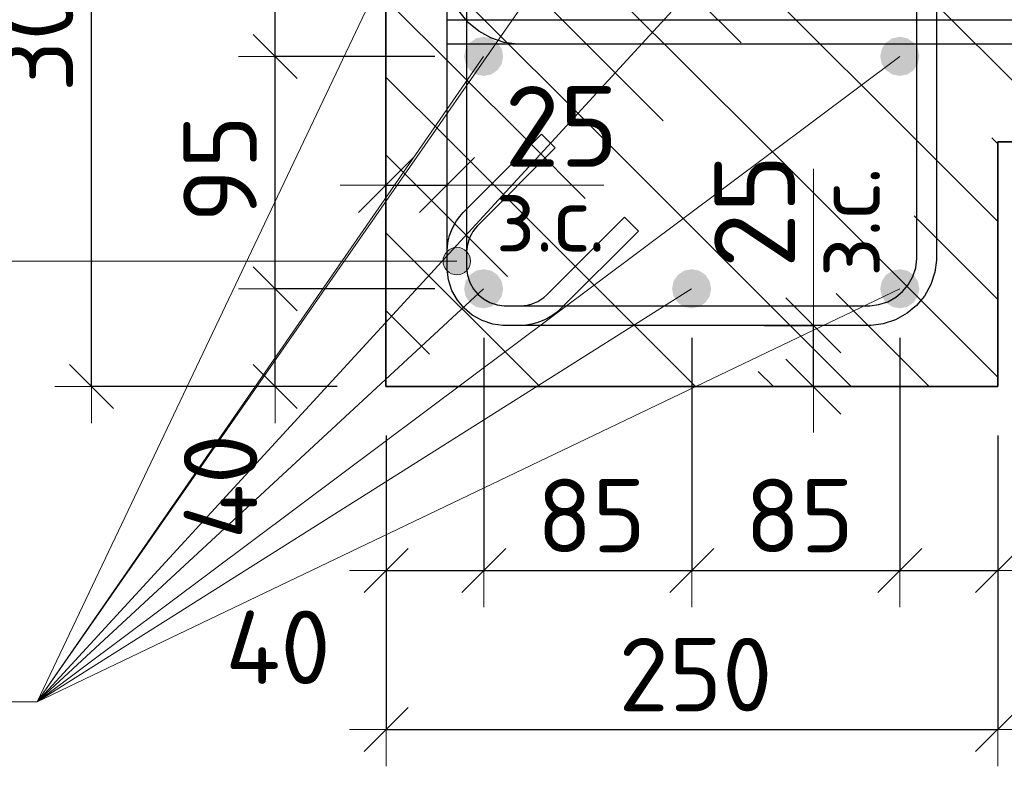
# Model space of a CAD drawing. Header units: metres. Extents: x -38 to 90, y -15 to 21.
# Tile 111 of 127: x 72.051 to 72.453, y 5.158 to 5.463. Entities that reach past the tile are written whole.
import ezdxf

# ---------------------------------------------------------------- set-up
doc = ezdxf.new("R2010")
doc.units = ezdxf.units.M
doc.header["$PDMODE"] = 65
for name, color, linetype, lineweight in [('XR$4$Арм. стержнями нижней зоны', 180, 'Continuous', 35), ('XR$4$Арм.стержн. Арматура края', 96, 'Continuous', 35), ('XR$4$Арм.стержн. Хомут', 240, 'Continuous', 35), ('XR$4$Арм.стержн.горизонт. 1', 180, 'Continuous', 35), ('XR$4$Размерная линия (1)', 7, 'Continuous', 13), ('XR$4$Размерная линия_ общее', 7, 'Continuous', 13)]:
    doc.layers.add(name, color=color, linetype=linetype, lineweight=lineweight)
doc.styles.add('ISOCPEUR', font='txt')
doc.dimstyles.new('DIMSTYLE_10', dxfattribs={"dimtxt": 0.033, "dimasz": 0.0375, "dimexe": 0, "dimexo": 0, "dimgap": 0.0165, "dimtad": 2, "dimdec": 0, "dimlfac": 1000, "dimrnd": 1, "dimzin": 12, "dimdsep": 46, "dimtxsty": 'ISOCPEUR', "dimblk1": 'ALL_ML_STRICH', "dimblk2": 'ALL_ML_STRICH', "dimsah": 1, "dimcen": 0, "dimclrd": 7, "dimclre": 256, "dimclrt": 7, "dimadec": 0, "dimazin": 0, "dimtfac": 1, "dimtdec": 0, "dimtix": 1, "dimtmove": 2, "dimatfit": 3, "dimfxl": 0, "dimtvp": 1.2, "dimtzin": 0, "dimlwd": 0, "dimlwe": -3, "dimarcsym": 0})
doc.dimstyles.new('DIMSTYLE_11', dxfattribs={"dimtxt": 0.03, "dimasz": 0.03, "dimexe": 0, "dimexo": 0, "dimgap": 0.015, "dimtad": 2, "dimdec": 0, "dimlfac": 1000, "dimrnd": 1, "dimzin": 12, "dimdsep": 46, "dimtxsty": 'ISOCPEUR', "dimblk1": 'ALL_ML_STRICH', "dimblk2": 'ALL_ML_STRICH', "dimsah": 1, "dimcen": 0, "dimclrd": 7, "dimclre": 256, "dimclrt": 7, "dimadec": 0, "dimazin": 0, "dimtfac": 1, "dimtdec": 0, "dimtix": 1, "dimtmove": 2, "dimatfit": 3, "dimfxl": 0, "dimtzin": 0, "dimlwd": 0, "dimlwe": -3, "dimarcsym": 0})
doc.dimstyles.new('DIMSTYLE_12', dxfattribs={"dimtxt": 0.03, "dimasz": 0.03, "dimexe": 0, "dimexo": 0, "dimgap": 0.015, "dimtad": 2, "dimdec": 0, "dimlfac": 1000, "dimrnd": 1, "dimzin": 12, "dimdsep": 46, "dimtxsty": 'ISOCPEUR', "dimblk1": 'ALL_ML_STRICH', "dimblk2": 'ALL_ML_STRICH', "dimsah": 1, "dimcen": 0, "dimclrd": 7, "dimclre": 256, "dimclrt": 7, "dimadec": 0, "dimazin": 0, "dimtfac": 1, "dimtdec": 0, "dimtix": 1, "dimtmove": 2, "dimatfit": 3, "dimfxl": 0, "dimtzin": 0, "dimlwd": 0, "dimlwe": -3, "dimarcsym": 0})
doc.dimstyles.new('DIMSTYLE_14', dxfattribs={"dimtxt": 0.03, "dimasz": 0.03, "dimexe": 0, "dimexo": 0, "dimgap": 0.015, "dimtad": 2, "dimdec": 0, "dimlfac": 1000, "dimrnd": 1, "dimzin": 12, "dimdsep": 46, "dimtxsty": 'ISOCPEUR', "dimblk1": 'ALL_ML_STRICH', "dimblk2": 'ALL_ML_STRICH', "dimsah": 1, "dimcen": 0, "dimclrd": 7, "dimclre": 256, "dimclrt": 7, "dimadec": 0, "dimazin": 0, "dimtfac": 1, "dimtdec": 0, "dimtix": 1, "dimtmove": 2, "dimatfit": 3, "dimfxl": 0, "dimtvp": 1.2, "dimtzin": 0, "dimlwd": 0, "dimlwe": -3, "dimarcsym": 0})
doc.dimstyles.new('DIMSTYLE_20', dxfattribs={"dimtxt": 0.03, "dimasz": 0.03, "dimexe": 0, "dimexo": 0, "dimgap": 0.015, "dimtad": 0, "dimdec": 0, "dimlfac": 1000, "dimrnd": 1, "dimzin": 12, "dimdsep": 46, "dimtxsty": 'ISOCPEUR', "dimblk1": 'ALL_ML_STRICH', "dimblk2": 'ALL_ML_STRICH', "dimsah": 1, "dimcen": 0, "dimclrd": 7, "dimclre": 256, "dimclrt": 7, "dimadec": 0, "dimazin": 0, "dimtfac": 1, "dimtdec": 0, "dimtix": 1, "dimtmove": 2, "dimatfit": 3, "dimfxl": 0, "dimtvp": 1.2, "dimtzin": 0, "dimlwd": 0, "dimlwe": -3, "dimarcsym": 0})
doc.dimstyles.new('DIMSTYLE_9', dxfattribs={"dimtxt": 0.033, "dimasz": 0.0375, "dimexe": 0, "dimexo": 0, "dimgap": 0.0165, "dimtad": 2, "dimdec": 0, "dimlfac": 1000, "dimrnd": 1, "dimzin": 12, "dimdsep": 46, "dimtxsty": 'ISOCPEUR', "dimblk1": 'ALL_ML_STRICH', "dimblk2": 'ALL_ML_STRICH', "dimsah": 1, "dimcen": 0, "dimclrd": 7, "dimclre": 256, "dimclrt": 7, "dimadec": 0, "dimazin": 0, "dimtfac": 1, "dimtdec": 0, "dimtix": 1, "dimtmove": 2, "dimatfit": 3, "dimfxl": 0, "dimtvp": 1.2, "dimtzin": 0, "dimlwd": 0, "dimlwe": -3, "dimarcsym": 0})
pattern_1 = [(135, (0, 0), (-0.031819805, -0.031819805), [0.4, -0.05, 0, -0.05]), (135, (-0.01591, -0.01591), (-0.031819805, -0.031819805), [0.8, -0.1, 0.1, -0.1])]

# ---------------------------------------------------------------- blocks, each defined once
blk = doc.blocks.new('ALL_ML_STRICH')
at = {"color": 0, "linetype": 'ByBlock', "lineweight": -2}
for p, q in [((0, -0.5), (0, 0.5)), ((-0.3, -0.3), (0.3, 0.3)), ((-1, 0), (0.5, 0))]:
    blk.add_line(p, q, dxfattribs=at)
blk = doc.blocks.new('*D59')
at = {"layer": 'DEFPOINTS', "color": 7, "linetype": 'Continuous', "lineweight": 13, "transparency": 33554687}
for p in [(72.20078, 5.39542), (72.20078, 5.36044), (72.22578, 5.35544)]:
    blk.add_point(p, dxfattribs=at)
at = {"layer": 'XR$4$Размерная линия_ общее', "color": 253, "linetype": 'Continuous', "lineweight": -2, "true_color": 0xa0a0a0, "transparency": 33554687}
for p, q in [((72.20078, 5.38044), (72.20078, 5.39542)), ((72.22578, 5.37544), (72.22578, 5.39542))]:
    blk.add_line(p, q, dxfattribs=at)
at = {"layer": 'XR$4$Размерная линия_ общее', "color": 7, "linetype": 'Continuous', "lineweight": -2, "transparency": 33554687}
blk.add_line((72.20078, 5.39542), (72.22578, 5.39542), dxfattribs=at)
at = {"layer": 'XR$4$Размерная линия_ общее', "color": 7, "linetype": 'Continuous', "lineweight": 13, "transparency": 33554687, "xscale": 0.0375, "yscale": 0.0375, "zscale": 0.0375, "rotation": 180}
blk.add_blockref('ALL_ML_STRICH', (72.20078, 5.39542), dxfattribs=at)
at = {"layer": 'XR$4$Размерная линия_ общее', "color": 7, "linetype": 'Continuous', "lineweight": 13, "transparency": 33554687, "xscale": 0.0375, "yscale": 0.0375, "zscale": 0.0375}
blk.add_blockref('ALL_ML_STRICH', (72.22578, 5.39542), dxfattribs=at)
at = {"layer": 'XR$4$Размерная линия_ общее', "color": 7, "linetype": 'Continuous', "lineweight": 13, "transparency": 33554687, "insert": (72.2725, 5.41942), "char_height": 0.033, "width": 0.066, "attachment_point": 5, "style": 'ISOCPEUR'}
blk.add_mtext('\\A1;{25}', dxfattribs=at)
at = {"layer": 'XR$4$Размерная линия_ общее', "color": 7, "linetype": 'Continuous', "lineweight": 13, "transparency": 33554687, "insert": (72.24555, 5.39521), "char_height": 0.027, "width": 0.00135, "attachment_point": 1, "line_spacing_factor": 0.60241, "style": 'ISOCPEUR'}
blk.add_mtext('з.с.', dxfattribs=at)
blk = doc.blocks.new('*D60')
at = {"layer": 'DEFPOINTS', "color": 7, "linetype": 'Continuous', "lineweight": 13, "transparency": 33554687}
for p in [(72.33548, 5.33805), (72.34048, 5.31305), (72.37547, 5.31305)]:
    blk.add_point(p, dxfattribs=at)
at = {"layer": 'XR$4$Размерная линия_ общее', "color": 253, "linetype": 'Continuous', "lineweight": -2, "true_color": 0xa0a0a0, "transparency": 33554687}
for p, q in [((72.35548, 5.33805), (72.37547, 5.33805)), ((72.36048, 5.31305), (72.37547, 5.31305))]:
    blk.add_line(p, q, dxfattribs=at)
at = {"layer": 'XR$4$Размерная линия_ общее', "color": 7, "linetype": 'Continuous', "lineweight": -2, "transparency": 33554687}
blk.add_line((72.37547, 5.31305), (72.37547, 5.33805), dxfattribs=at)
at = {"layer": 'XR$4$Размерная линия_ общее', "color": 7, "linetype": 'Continuous', "lineweight": 13, "transparency": 33554687, "xscale": 0.0375, "yscale": 0.0375, "zscale": 0.0375}
for p, rotation in [((72.37547, 5.33805), 90), ((72.37547, 5.31305), 270)]:
    blk.add_blockref('ALL_ML_STRICH', p, dxfattribs=dict(at, rotation=rotation))
at = {"layer": 'XR$4$Размерная линия_ общее', "color": 7, "linetype": 'Continuous', "lineweight": 13, "transparency": 33554687, "insert": (72.37568, 5.35783), "char_height": 0.027, "width": 0.00135, "attachment_point": 1, "rotation": 90, "line_spacing_factor": 0.60241, "style": 'ISOCPEUR'}
blk.add_mtext('з.с.', dxfattribs=at)
at = {"layer": 'XR$4$Размерная линия_ общее', "color": 7, "linetype": 'Continuous', "lineweight": 13, "transparency": 33554687, "insert": (72.35147, 5.38478), "char_height": 0.033, "width": 0.066, "attachment_point": 5, "rotation": 90, "style": 'ISOCPEUR'}
blk.add_mtext('\\A1;{25}', dxfattribs=at)
blk = doc.blocks.new('*D65')
at = {"layer": 'DEFPOINTS', "color": 7, "linetype": 'Continuous', "lineweight": 13, "transparency": 33554687}
for p in [(72.20082, 5.61305), (72.08047, 5.31305), (72.20078, 5.31305)]:
    blk.add_point(p, dxfattribs=at)
at = {"layer": 'XR$4$Размерная линия (1)', "color": 9, "linetype": 'Continuous', "lineweight": -2, "true_color": 0xc7c7c7, "transparency": 33554687}
for p, q in [((72.18082, 5.61305), (72.08047, 5.61305)), ((72.18078, 5.31305), (72.08047, 5.31305))]:
    blk.add_line(p, q, dxfattribs=at)
at = {"layer": 'XR$4$Размерная линия (1)', "color": 7, "linetype": 'Continuous', "lineweight": -2, "transparency": 33554687}
blk.add_line((72.08047, 5.31305), (72.08047, 5.61305), dxfattribs=at)
at = {"layer": 'XR$4$Размерная линия (1)', "color": 7, "linetype": 'Continuous', "lineweight": 13, "transparency": 33554687, "xscale": 0.03, "yscale": 0.03, "zscale": 0.03}
for p, rotation in [((72.08047, 5.61305), 90), ((72.08047, 5.31305), 270)]:
    blk.add_blockref('ALL_ML_STRICH', p, dxfattribs=dict(at, rotation=rotation))
at = {"layer": 'XR$4$Размерная линия (1)', "color": 7, "linetype": 'Continuous', "lineweight": 13, "transparency": 33554687, "insert": (72.05797, 5.46455), "char_height": 0.03, "width": 0.09, "attachment_point": 5, "rotation": 90, "style": 'ISOCPEUR'}
blk.add_mtext('\\A1;{300}', dxfattribs=at)
blk = doc.blocks.new('*D66')
at = {"layer": 'DEFPOINTS', "color": 7, "linetype": 'Continuous', "lineweight": 13, "transparency": 33554687}
for p in [(72.20082, 5.31305), (72.45078, 5.31305), (72.20082, 5.17282)]:
    blk.add_point(p, dxfattribs=at)
at = {"layer": 'XR$4$Размерная линия (1)', "color": 9, "linetype": 'Continuous', "lineweight": -2, "true_color": 0xc7c7c7, "transparency": 33554687}
for p, q in [((72.20082, 5.29305), (72.20082, 5.17282)), ((72.45078, 5.29305), (72.45078, 5.17282))]:
    blk.add_line(p, q, dxfattribs=at)
at = {"layer": 'XR$4$Размерная линия (1)', "color": 7, "linetype": 'Continuous', "lineweight": -2, "transparency": 33554687}
blk.add_line((72.20082, 5.17282), (72.45078, 5.17282), dxfattribs=at)
at = {"layer": 'XR$4$Размерная линия (1)', "color": 7, "linetype": 'Continuous', "lineweight": 13, "transparency": 33554687, "xscale": 0.03, "yscale": 0.03, "zscale": 0.03, "rotation": 180}
blk.add_blockref('ALL_ML_STRICH', (72.20082, 5.17282), dxfattribs=at)
at = {"layer": 'XR$4$Размерная линия (1)', "color": 7, "linetype": 'Continuous', "lineweight": 13, "transparency": 33554687, "xscale": 0.03, "yscale": 0.03, "zscale": 0.03}
blk.add_blockref('ALL_ML_STRICH', (72.45078, 5.17282), dxfattribs=at)
at = {"layer": 'XR$4$Размерная линия (1)', "color": 7, "linetype": 'Continuous', "lineweight": 13, "transparency": 33554687, "insert": (72.3273, 5.19532), "char_height": 0.03, "width": 0.09, "attachment_point": 5, "style": 'ISOCPEUR'}
blk.add_mtext('\\A1;{250}', dxfattribs=at)
blk = doc.blocks.new('*D85')
at = {"layer": 'DEFPOINTS', "color": 7, "linetype": 'Continuous', "lineweight": 13, "transparency": 33554687}
for p in [(72.24074, 5.35305), (72.20082, 5.31305), (72.20082, 5.23782)]:
    blk.add_point(p, dxfattribs=at)
at = {"layer": 'XR$4$Размерная линия (1)', "color": 9, "linetype": 'Continuous', "lineweight": -2, "true_color": 0xc7c7c7, "transparency": 33554687}
for p, q in [((72.24074, 5.33305), (72.24074, 5.23782)), ((72.20082, 5.29305), (72.20082, 5.23782))]:
    blk.add_line(p, q, dxfattribs=at)
at = {"layer": 'XR$4$Размерная линия (1)', "color": 7, "linetype": 'Continuous', "lineweight": -2, "transparency": 33554687}
blk.add_line((72.20082, 5.23782), (72.24074, 5.23782), dxfattribs=at)
at = {"layer": 'XR$4$Размерная линия (1)', "color": 7, "linetype": 'Continuous', "lineweight": 13, "transparency": 33554687, "xscale": 0.03, "yscale": 0.03, "zscale": 0.03, "rotation": 180}
blk.add_blockref('ALL_ML_STRICH', (72.20082, 5.23782), dxfattribs=at)
at = {"layer": 'XR$4$Размерная линия (1)', "color": 7, "linetype": 'Continuous', "lineweight": 13, "transparency": 33554687, "xscale": 0.03, "yscale": 0.03, "zscale": 0.03}
blk.add_blockref('ALL_ML_STRICH', (72.24074, 5.23782), dxfattribs=at)
at = {"layer": 'XR$4$Размерная линия (1)', "color": 7, "linetype": 'Continuous', "lineweight": 13, "transparency": 33554687, "insert": (72.15666, 5.20646), "char_height": 0.03, "width": 0.06, "attachment_point": 5, "style": 'ISOCPEUR'}
blk.add_mtext('\\A1;{40}', dxfattribs=at)
blk = doc.blocks.new('*D86')
at = {"layer": 'DEFPOINTS', "color": 7, "linetype": 'Continuous', "lineweight": 13, "transparency": 33554687}
for p in [(72.24074, 5.35305), (72.32574, 5.35305), (72.24074, 5.23782)]:
    blk.add_point(p, dxfattribs=at)
at = {"layer": 'XR$4$Размерная линия (1)', "color": 9, "linetype": 'Continuous', "lineweight": -2, "true_color": 0xc7c7c7, "transparency": 33554687}
for p, q in [((72.24074, 5.33305), (72.24074, 5.23782)), ((72.32574, 5.33305), (72.32574, 5.23782))]:
    blk.add_line(p, q, dxfattribs=at)
at = {"layer": 'XR$4$Размерная линия (1)', "color": 7, "linetype": 'Continuous', "lineweight": -2, "transparency": 33554687}
blk.add_line((72.24074, 5.23782), (72.32574, 5.23782), dxfattribs=at)
at = {"layer": 'XR$4$Размерная линия (1)', "color": 7, "linetype": 'Continuous', "lineweight": 13, "transparency": 33554687, "xscale": 0.03, "yscale": 0.03, "zscale": 0.03, "rotation": 180}
blk.add_blockref('ALL_ML_STRICH', (72.24074, 5.23782), dxfattribs=at)
at = {"layer": 'XR$4$Размерная линия (1)', "color": 7, "linetype": 'Continuous', "lineweight": 13, "transparency": 33554687, "xscale": 0.03, "yscale": 0.03, "zscale": 0.03}
blk.add_blockref('ALL_ML_STRICH', (72.32574, 5.23782), dxfattribs=at)
at = {"layer": 'XR$4$Размерная линия (1)', "color": 7, "linetype": 'Continuous', "lineweight": 13, "transparency": 33554687, "insert": (72.28474, 5.26032), "char_height": 0.03, "width": 0.06, "attachment_point": 5, "style": 'ISOCPEUR'}
blk.add_mtext('\\A1;{85}', dxfattribs=at)
blk = doc.blocks.new('*D87')
at = {"layer": 'DEFPOINTS', "color": 7, "linetype": 'Continuous', "lineweight": 13, "transparency": 33554687}
for p in [(72.32574, 5.35305), (72.41082, 5.35305), (72.32574, 5.23782)]:
    blk.add_point(p, dxfattribs=at)
at = {"layer": 'XR$4$Размерная линия (1)', "color": 9, "linetype": 'Continuous', "lineweight": -2, "true_color": 0xc7c7c7, "transparency": 33554687}
for p, q in [((72.32574, 5.33305), (72.32574, 5.23782)), ((72.41082, 5.33305), (72.41082, 5.23782))]:
    blk.add_line(p, q, dxfattribs=at)
at = {"layer": 'XR$4$Размерная линия (1)', "color": 7, "linetype": 'Continuous', "lineweight": -2, "transparency": 33554687}
blk.add_line((72.32574, 5.23782), (72.41082, 5.23782), dxfattribs=at)
at = {"layer": 'XR$4$Размерная линия (1)', "color": 7, "linetype": 'Continuous', "lineweight": 13, "transparency": 33554687, "xscale": 0.03, "yscale": 0.03, "zscale": 0.03, "rotation": 180}
blk.add_blockref('ALL_ML_STRICH', (72.32574, 5.23782), dxfattribs=at)
at = {"layer": 'XR$4$Размерная линия (1)', "color": 7, "linetype": 'Continuous', "lineweight": 13, "transparency": 33554687, "xscale": 0.03, "yscale": 0.03, "zscale": 0.03}
blk.add_blockref('ALL_ML_STRICH', (72.41082, 5.23782), dxfattribs=at)
at = {"layer": 'XR$4$Размерная линия (1)', "color": 7, "linetype": 'Continuous', "lineweight": 13, "transparency": 33554687, "insert": (72.36978, 5.26032), "char_height": 0.03, "width": 0.06, "attachment_point": 5, "style": 'ISOCPEUR'}
blk.add_mtext('\\A1;{85}', dxfattribs=at)
blk = doc.blocks.new('*D88')
at = {"layer": 'DEFPOINTS', "color": 7, "linetype": 'Continuous', "lineweight": 13, "transparency": 33554687}
for p in [(72.41082, 5.35305), (72.45078, 5.31305), (72.41082, 5.23782)]:
    blk.add_point(p, dxfattribs=at)
at = {"layer": 'XR$4$Размерная линия (1)', "color": 9, "linetype": 'Continuous', "lineweight": -2, "true_color": 0xc7c7c7, "transparency": 33554687}
for p, q in [((72.41082, 5.33305), (72.41082, 5.23782)), ((72.45078, 5.29305), (72.45078, 5.23782))]:
    blk.add_line(p, q, dxfattribs=at)
at = {"layer": 'XR$4$Размерная линия (1)', "color": 7, "linetype": 'Continuous', "lineweight": -2, "transparency": 33554687}
blk.add_line((72.41082, 5.23782), (72.45078, 5.23782), dxfattribs=at)
at = {"layer": 'XR$4$Размерная линия (1)', "color": 7, "linetype": 'Continuous', "lineweight": 13, "transparency": 33554687, "xscale": 0.03, "yscale": 0.03, "zscale": 0.03, "rotation": 180}
blk.add_blockref('ALL_ML_STRICH', (72.41082, 5.23782), dxfattribs=at)
at = {"layer": 'XR$4$Размерная линия (1)', "color": 7, "linetype": 'Continuous', "lineweight": 13, "transparency": 33554687, "xscale": 0.03, "yscale": 0.03, "zscale": 0.03}
blk.add_blockref('ALL_ML_STRICH', (72.45078, 5.23782), dxfattribs=at)
at = {"layer": 'XR$4$Размерная линия (1)', "color": 7, "linetype": 'Continuous', "lineweight": 13, "transparency": 33554687, "insert": (72.49112, 5.26002), "char_height": 0.03, "width": 0.06, "attachment_point": 5, "style": 'ISOCPEUR'}
blk.add_mtext('\\A1;{40}', dxfattribs=at)
blk = doc.blocks.new('*D361')
at = {"layer": 'DEFPOINTS', "color": 7, "linetype": 'Continuous', "lineweight": 13, "transparency": 33554687}
for p in [(72.24074, 5.35305), (72.15547, 5.31305), (72.20078, 5.31305)]:
    blk.add_point(p, dxfattribs=at)
at = {"layer": 'XR$4$Размерная линия (1)', "color": 9, "linetype": 'Continuous', "lineweight": -2, "true_color": 0xc7c7c7, "transparency": 33554687}
for p, q in [((72.22074, 5.35305), (72.15547, 5.35305)), ((72.18078, 5.31305), (72.15547, 5.31305))]:
    blk.add_line(p, q, dxfattribs=at)
at = {"layer": 'XR$4$Размерная линия (1)', "color": 7, "linetype": 'Continuous', "lineweight": -2, "transparency": 33554687}
blk.add_line((72.15547, 5.31305), (72.15547, 5.35305), dxfattribs=at)
at = {"layer": 'XR$4$Размерная линия (1)', "color": 7, "linetype": 'Continuous', "lineweight": 13, "transparency": 33554687, "xscale": 0.03, "yscale": 0.03, "zscale": 0.03}
for p, rotation in [((72.15547, 5.35305), 90), ((72.15547, 5.31305), 270)]:
    blk.add_blockref('ALL_ML_STRICH', p, dxfattribs=dict(at, rotation=rotation))
at = {"layer": 'XR$4$Размерная линия (1)', "color": 7, "linetype": 'Continuous', "lineweight": 13, "transparency": 33554687, "insert": (72.13318, 5.27215), "char_height": 0.03, "width": 0.06, "attachment_point": 5, "rotation": 90, "style": 'ISOCPEUR'}
blk.add_mtext('\\A1;{40}', dxfattribs=at)
blk = doc.blocks.new('*D362')
at = {"layer": 'DEFPOINTS', "color": 7, "linetype": 'Continuous', "lineweight": 13, "transparency": 33554687}
for p in [(72.24074, 5.44805), (72.15547, 5.35305), (72.24074, 5.35305)]:
    blk.add_point(p, dxfattribs=at)
at = {"layer": 'XR$4$Размерная линия (1)', "color": 9, "linetype": 'Continuous', "lineweight": -2, "true_color": 0xc7c7c7, "transparency": 33554687}
for p, q in [((72.22074, 5.44805), (72.15547, 5.44805)), ((72.22074, 5.35305), (72.15547, 5.35305))]:
    blk.add_line(p, q, dxfattribs=at)
at = {"layer": 'XR$4$Размерная линия (1)', "color": 7, "linetype": 'Continuous', "lineweight": -2, "transparency": 33554687}
blk.add_line((72.15547, 5.35305), (72.15547, 5.44805), dxfattribs=at)
at = {"layer": 'XR$4$Размерная линия (1)', "color": 7, "linetype": 'Continuous', "lineweight": 13, "transparency": 33554687, "xscale": 0.03, "yscale": 0.03, "zscale": 0.03}
for p, rotation in [((72.15547, 5.44805), 90), ((72.15547, 5.35305), 270)]:
    blk.add_blockref('ALL_ML_STRICH', p, dxfattribs=dict(at, rotation=rotation))
at = {"layer": 'XR$4$Размерная линия (1)', "color": 7, "linetype": 'Continuous', "lineweight": 13, "transparency": 33554687, "insert": (72.13297, 5.40205), "char_height": 0.03, "width": 0.06, "attachment_point": 5, "rotation": 90, "style": 'ISOCPEUR'}
blk.add_mtext('\\A1;{95}', dxfattribs=at)
blk = doc.blocks.new('*D363')
at = {"layer": 'DEFPOINTS', "color": 7, "linetype": 'Continuous', "lineweight": 13, "transparency": 33554687}
for p in [(72.24074, 5.56805), (72.15547, 5.44805), (72.24074, 5.44805)]:
    blk.add_point(p, dxfattribs=at)
at = {"layer": 'XR$4$Размерная линия (1)', "color": 9, "linetype": 'Continuous', "lineweight": -2, "true_color": 0xc7c7c7, "transparency": 33554687}
for p, q in [((72.22074, 5.56805), (72.15547, 5.56805)), ((72.22074, 5.44805), (72.15547, 5.44805))]:
    blk.add_line(p, q, dxfattribs=at)
at = {"layer": 'XR$4$Размерная линия (1)', "color": 7, "linetype": 'Continuous', "lineweight": -2, "transparency": 33554687}
blk.add_line((72.15547, 5.44805), (72.15547, 5.56805), dxfattribs=at)
at = {"layer": 'XR$4$Размерная линия (1)', "color": 7, "linetype": 'Continuous', "lineweight": 13, "transparency": 33554687, "xscale": 0.03, "yscale": 0.03, "zscale": 0.03}
for p, rotation in [((72.15547, 5.56805), 90), ((72.15547, 5.44805), 270)]:
    blk.add_blockref('ALL_ML_STRICH', p, dxfattribs=dict(at, rotation=rotation))
at = {"layer": 'XR$4$Размерная линия (1)', "color": 7, "linetype": 'Continuous', "lineweight": 13, "transparency": 33554687, "insert": (72.13297, 5.51255), "char_height": 0.03, "width": 0.09, "attachment_point": 5, "rotation": 90, "style": 'ISOCPEUR'}
blk.add_mtext('\\A1;{120}', dxfattribs=at)

msp = doc.modelspace()

# ---------------------------------------------------------------- hatches: boundary and pattern name
at = {"linetype": 'Continuous', "lineweight": 13, "transparency": 33554687}
h = msp.add_hatch(dxfattribs=at)
h.set_pattern_fill('__________540', scale=0.015, style=0, pattern_type=2)
h.set_pattern_definition(pattern_1)
h.paths.add_polyline_path([(72.20078, 5.61305), (72.20078, 5.41305), (72.63295, 5.41305), (72.63295, 5.61305)], flags=0)
at = {"linetype": 'Continuous', "lineweight": 25, "transparency": 33554687}
h = msp.add_hatch(dxfattribs=at)
h.set_pattern_fill('__________540', scale=0.015, style=0, pattern_type=2)
h.set_pattern_definition(pattern_1)
h.paths.add_polyline_path([(72.20078, 5.31305), (72.45078, 5.31305), (72.45078, 5.41305), (72.20078, 5.41305)], flags=0)
at = {"layer": 'XR$4$Арм.стержн. Хомут', "linetype": 'Continuous', "lineweight": 13, "transparency": 33554687}
for points in [[(72.2249, 5.36717), (72.22693, 5.35952), (72.22693, 5.3692)], [(72.22693, 5.3692), (72.22974, 5.35873), (72.22974, 5.36998)], [(72.22693, 5.3692), (72.22693, 5.35952), (72.22974, 5.35873)], [(72.22974, 5.36998), (72.22974, 5.35873), (72.23255, 5.35952)], [(72.22974, 5.36998), (72.23255, 5.35952), (72.23255, 5.3692)], [(72.23255, 5.3692), (72.23255, 5.35952), (72.23458, 5.36155)], [(72.23255, 5.3692), (72.23458, 5.36155), (72.23458, 5.36717)], [(72.2249, 5.36155), (72.2249, 5.36717), (72.22412, 5.36436)], [(72.2249, 5.36717), (72.2249, 5.36155), (72.22693, 5.35952)], [(72.23458, 5.36717), (72.23458, 5.36155), (72.23537, 5.36436)]]:
    msp.add_hatch(color=7, dxfattribs=at).paths.add_polyline_path(points)
at = {"layer": 'XR$4$Арм.стержн.горизонт. 1', "linetype": 'Continuous', "lineweight": 50, "transparency": 33554687}
for points in [[(72.2487, 5.44805), (72.24809, 5.45112), (72.24636, 5.45371), (72.24376, 5.45545), (72.2407, 5.45605), (72.23764, 5.45545), (72.23505, 5.45371), (72.23331, 5.45112), (72.2327, 5.44805), (72.23331, 5.44499), (72.23505, 5.4424), (72.23764, 5.44066), (72.2407, 5.44005), (72.24376, 5.44066), (72.24636, 5.4424), (72.24809, 5.44499)], [(72.41878, 5.44805), (72.41817, 5.45112), (72.41644, 5.45371), (72.41384, 5.45545), (72.41078, 5.45605), (72.40772, 5.45545), (72.40512, 5.45371), (72.40339, 5.45112), (72.40278, 5.44805), (72.40339, 5.44499), (72.40512, 5.4424), (72.40772, 5.44066), (72.41078, 5.44005), (72.41384, 5.44066), (72.41644, 5.4424), (72.41817, 5.44499)], [(72.2487, 5.35305), (72.24809, 5.35612), (72.24636, 5.35871), (72.24376, 5.36045), (72.2407, 5.36105), (72.23764, 5.36045), (72.23505, 5.35871), (72.23331, 5.35612), (72.2327, 5.35305), (72.23331, 5.34999), (72.23505, 5.3474), (72.23764, 5.34566), (72.2407, 5.34505), (72.24376, 5.34566), (72.24636, 5.3474), (72.24809, 5.34999)], [(72.3337, 5.35305), (72.33309, 5.35612), (72.33136, 5.35871), (72.32876, 5.36045), (72.3257, 5.36105), (72.32264, 5.36045), (72.32005, 5.35871), (72.31831, 5.35612), (72.3177, 5.35305), (72.31831, 5.34999), (72.32005, 5.3474), (72.32264, 5.34566), (72.3257, 5.34505), (72.32876, 5.34566), (72.33136, 5.3474), (72.33309, 5.34999)], [(72.41878, 5.35305), (72.41817, 5.35612), (72.41644, 5.35871), (72.41384, 5.36045), (72.41078, 5.36105), (72.40772, 5.36045), (72.40512, 5.35871), (72.40339, 5.35612), (72.40278, 5.35305), (72.40339, 5.34999), (72.40512, 5.3474), (72.40772, 5.34566), (72.41078, 5.34505), (72.41384, 5.34566), (72.41644, 5.3474), (72.41817, 5.34999)]]:
    msp.add_hatch(color=7, dxfattribs=at).paths.add_polyline_path(points)

# ---------------------------------------------------------------- linework, layer by layer
at = {"color": 7, "linetype": 'Continuous', "lineweight": 35, "transparency": 33554687}
for p, q in [((72.20078, 5.61305), (72.20078, 5.41305)), ((72.20078, 5.41305), (72.20078, 5.31305)), ((72.45078, 5.41305), (72.63295, 5.41305)), ((72.45078, 5.31305), (72.45078, 5.41305)), ((72.20078, 5.31305), (72.45078, 5.31305))]:
    msp.add_line(p, q, dxfattribs=at)
at = {"color": 7, "linetype": 'Continuous', "lineweight": 13, "transparency": 33554687}
for p, q in [((72.37547, 5.33805), (72.37547, 5.40205)), ((72.22578, 5.39542), (72.28978, 5.39542))]:
    msp.add_line(p, q, dxfattribs=at)
at = {"layer": 'XR$4$Арм. стержнями нижней зоны', "color": 4, "linetype": 'Continuous', "lineweight": 25, "transparency": 33554687}
msp.add_lwpolyline([(72.22578, 5.46305), (72.63795, 5.46305), (72.63795, 5.45305), (72.22578, 5.45305), (72.22578, 5.46305)], dxfattribs=at)
at = {"layer": 'XR$4$Арм.стержн. Арматура края', "color": 4, "linetype": 'Continuous', "lineweight": 25, "transparency": 33554687}
msp.add_lwpolyline([(72.63795, 5.45305), (72.25434, 5.45305), (72.24913, 5.45378), (72.24369, 5.45557), (72.23868, 5.45838), (72.23455, 5.46183), (72.2311, 5.46595), (72.2283, 5.47096), (72.2265, 5.4764), (72.22578, 5.48162), (72.22578, 5.55849), (72.2265, 5.56371), (72.2283, 5.56914), (72.2311, 5.57415), (72.23455, 5.57828), (72.23868, 5.58173), (72.24369, 5.58454), (72.24913, 5.58633), (72.25434, 5.58705), (72.63795, 5.58705)], dxfattribs=at)
at = {"layer": 'XR$4$Арм.стержн. Хомут', "color": 7, "linetype": 'Continuous', "lineweight": 13, "transparency": 33554687}
for p, q in [((72.22974, 5.36998), (72.22974, 5.36998)), ((71.79359, 5.36436), (72.07659, 5.36436)), ((72.07659, 5.36436), (72.22974, 5.36436)), ((72.22412, 5.36436), (72.22412, 5.36436)), ((72.23537, 5.36436), (72.23537, 5.36436)), ((72.22974, 5.35873), (72.22974, 5.35873))]:
    msp.add_line(p, q, dxfattribs=at)
at = {"layer": 'XR$4$Арм.стержн. Хомут', "color": 40, "linetype": 'Continuous', "lineweight": 25, "transparency": 33554687}
for points in [[(72.23374, 5.55782), (72.23374, 5.36146), (72.23414, 5.35855), (72.23511, 5.35562), (72.23662, 5.35293), (72.23844, 5.35075), (72.24062, 5.34893), (72.2433, 5.34743), (72.24624, 5.34646), (72.24915, 5.34605), (72.25569, 5.34605), (72.25721, 5.34616), (72.25869, 5.3464), (72.26014, 5.34678), (72.26152, 5.34728), (72.26285, 5.3479), (72.26414, 5.34866), (72.26536, 5.34954), (72.2665, 5.35053), (72.29829, 5.38232), (72.30394, 5.37666), (72.27196, 5.34468), (72.27033, 5.34326), (72.26851, 5.34195), (72.26658, 5.34081), (72.26458, 5.33988), (72.26251, 5.33913), (72.26034, 5.33856), (72.25813, 5.33821), (72.25597, 5.33805), (72.24859, 5.33805), (72.24442, 5.33863), (72.24007, 5.34007), (72.23606, 5.34231), (72.23276, 5.34507), (72.23, 5.34837), (72.22776, 5.35238), (72.22632, 5.35673), (72.22574, 5.36091), (72.22574, 5.55838)], [(72.42578, 5.55838), (72.42578, 5.36473), (72.4251, 5.35985), (72.42342, 5.35477), (72.42081, 5.35009), (72.41759, 5.34624), (72.41374, 5.34303), (72.40906, 5.34041), (72.40398, 5.33873), (72.3991, 5.33805), (72.24859, 5.33805), (72.24442, 5.33863), (72.24007, 5.34007), (72.23606, 5.34231), (72.23276, 5.34507), (72.23, 5.34837), (72.22776, 5.35238), (72.22632, 5.35673), (72.22574, 5.36091), (72.22574, 5.36829), (72.22589, 5.37044), (72.22625, 5.37265), (72.22681, 5.37482), (72.22756, 5.3769), (72.2285, 5.3789), (72.22964, 5.38083), (72.23095, 5.38264), (72.23236, 5.38427), (72.26435, 5.41626), (72.27, 5.4106)], [(72.23374, 5.55782), (72.23374, 5.36146), (72.23414, 5.35855), (72.23511, 5.35562), (72.23662, 5.35293), (72.23844, 5.35075), (72.24062, 5.34893), (72.2433, 5.34743), (72.24624, 5.34646), (72.24915, 5.34605), (72.25569, 5.34605), (72.25721, 5.34616), (72.25869, 5.3464), (72.26014, 5.34678), (72.26152, 5.34728), (72.26285, 5.3479), (72.26414, 5.34866), (72.26536, 5.34954), (72.2665, 5.35053), (72.29829, 5.38232), (72.30394, 5.37666), (72.27196, 5.34468), (72.27033, 5.34326), (72.26851, 5.34195), (72.26658, 5.34081), (72.26458, 5.33988), (72.26251, 5.33913), (72.26034, 5.33856), (72.25813, 5.33821), (72.25597, 5.33805), (72.24859, 5.33805), (72.24442, 5.33863), (72.24007, 5.34007), (72.23606, 5.34231), (72.23276, 5.34507), (72.23, 5.34837), (72.22776, 5.35238), (72.22632, 5.35673), (72.22574, 5.36091), (72.22574, 5.55838)], [(72.42578, 5.55838), (72.42578, 5.36473), (72.4251, 5.35985), (72.42342, 5.35477), (72.42081, 5.35009), (72.41759, 5.34624), (72.41374, 5.34303), (72.40906, 5.34041), (72.40398, 5.33873), (72.3991, 5.33805), (72.24859, 5.33805), (72.24442, 5.33863), (72.24007, 5.34007), (72.23606, 5.34231), (72.23276, 5.34507), (72.23, 5.34837), (72.22776, 5.35238), (72.22632, 5.35673), (72.22574, 5.36091), (72.22574, 5.36829), (72.22589, 5.37044), (72.22625, 5.37265), (72.22681, 5.37482), (72.22756, 5.3769), (72.2285, 5.3789), (72.22964, 5.38083), (72.23095, 5.38264), (72.23236, 5.38427), (72.26435, 5.41626), (72.27, 5.4106)], [(72.27, 5.4106), (72.23822, 5.37882), (72.23722, 5.37767), (72.23634, 5.37645), (72.23559, 5.37516), (72.23496, 5.37383), (72.23446, 5.37245), (72.23409, 5.371), (72.23385, 5.36952), (72.23374, 5.36801), (72.23374, 5.36146), (72.23414, 5.35855), (72.23511, 5.35562), (72.23662, 5.35293), (72.23844, 5.35075), (72.24062, 5.34893), (72.2433, 5.34743), (72.24624, 5.34646), (72.24915, 5.34605), (72.39855, 5.34605), (72.40216, 5.34656), (72.40583, 5.34776), (72.40918, 5.34964), (72.41191, 5.35192), (72.41419, 5.35465), (72.41607, 5.35801), (72.41728, 5.36167), (72.41778, 5.36529), (72.41778, 5.55782)], [(72.27, 5.4106), (72.23822, 5.37882), (72.23722, 5.37767), (72.23634, 5.37645), (72.23559, 5.37516), (72.23496, 5.37383), (72.23446, 5.37245), (72.23409, 5.371), (72.23385, 5.36952), (72.23374, 5.36801), (72.23374, 5.36146), (72.23414, 5.35855), (72.23511, 5.35562), (72.23662, 5.35293), (72.23844, 5.35075), (72.24062, 5.34893), (72.2433, 5.34743), (72.24624, 5.34646), (72.24915, 5.34605), (72.39855, 5.34605), (72.40216, 5.34656), (72.40583, 5.34776), (72.40918, 5.34964), (72.41191, 5.35192), (72.41419, 5.35465), (72.41607, 5.35801), (72.41728, 5.36167), (72.41778, 5.36529), (72.41778, 5.55782)]]:
    msp.add_lwpolyline(points, dxfattribs=at)
at = {"layer": 'XR$4$Арм.стержн. Хомут', "color": 7, "linetype": 'Continuous', "lineweight": 13, "transparency": 33554687}
msp.add_circle((72.22974, 5.36436), 0.00563, dxfattribs=at)
at = {"layer": 'XR$4$Арм.стержн.горизонт. 1', "color": 7, "linetype": 'Continuous', "lineweight": 13, "transparency": 33554687}
for p, q in [((72.05819, 5.18415), (72.41074, 5.56805)), ((72.05819, 5.18415), (72.32566, 5.56805)), ((72.05819, 5.18415), (72.24074, 5.56805)), ((72.05819, 5.18415), (72.2407, 5.44805)), ((72.05819, 5.18415), (72.41078, 5.44805)), ((72.05819, 5.18415), (72.2407, 5.35305)), ((72.05819, 5.18415), (72.3257, 5.35305)), ((72.05819, 5.18415), (72.41078, 5.35305)), ((71.83219, 5.18415), (72.05819, 5.18415))]:
    msp.add_line(p, q, dxfattribs=at)

# ---------------------------------------------------------------- texts
at = {"layer": 'XR$4$Арм.стержн. Хомут', "color": 7, "linetype": 'Continuous', "lineweight": 25, "transparency": 33554687, "insert": (71.80609, 5.38036), "char_height": 0.03, "width": 0.2722217, "attachment_point": 7, "style": 'ISOCPEUR'}
msp.add_mtext('\\W0.96;ø8 L=1000mm ', dxfattribs=at)

# ---------------------------------------------------------------- dimensions: what is measured, and where the dimension line sits
at = {"layer": 'XR$4$Размерная линия (1)', "color": 7, "linetype": 'Continuous', "lineweight": 13, "transparency": 33554687}
for base, p1, p2, dimstyle, picture, middle in [((72.08047, 5.61305), (72.18078, 5.31305), (72.18082, 5.61305), 'DIMSTYLE_11', '*D65', (72.05797, 5.46455)), ((72.15547, 5.56805), (72.22074, 5.44805), (72.22074, 5.56805), 'DIMSTYLE_12', '*D363', (72.13297, 5.51255)), ((72.15547, 5.44805), (72.22074, 5.35305), (72.22074, 5.44805), 'DIMSTYLE_12', '*D362', (72.13297, 5.40205)), ((72.15547, 5.35305), (72.18078, 5.31305), (72.22074, 5.35305), 'DIMSTYLE_14', '*D361', (72.13318, 5.27215))]:
    dim = msp.add_linear_dim(base=base, p1=p1, p2=p2, angle=90, dimstyle=dimstyle, override={"dimpost": '<>', "dimclrd": 7, "dimclre": 9, "dimclrt": 7, "dimlwd": 0, "dimlwe": 65533}, dxfattribs=at)
    dim.commit()
    dim.dimension.update_dxf_attribs({"geometry": picture, "text_midpoint": middle, "dimtype": 160})
for base, p1, p2, dimstyle, picture, middle in [((72.24074, 5.23782), (72.20082, 5.29305), (72.24074, 5.33305), 'DIMSTYLE_20', '*D85', (72.15666, 5.20646)), ((72.32574, 5.23782), (72.24074, 5.33305), (72.32574, 5.33305), 'DIMSTYLE_12', '*D86', (72.28474, 5.26032)), ((72.41082, 5.23782), (72.32574, 5.33305), (72.41082, 5.33305), 'DIMSTYLE_12', '*D87', (72.36978, 5.26032)), ((72.45078, 5.23782), (72.41082, 5.33305), (72.45078, 5.29305), 'DIMSTYLE_14', '*D88', (72.49112, 5.26002)), ((72.45078, 5.17282), (72.20082, 5.29305), (72.45078, 5.29305), 'DIMSTYLE_12', '*D66', (72.3273, 5.19532))]:
    dim = msp.add_linear_dim(base=base, p1=p1, p2=p2, dimstyle=dimstyle, override={"dimpost": '<>', "dimclrd": 7, "dimclre": 9, "dimclrt": 7, "dimlwd": 0, "dimlwe": 65533}, dxfattribs=at)
    dim.commit()
    dim.dimension.update_dxf_attribs({"geometry": picture, "text_midpoint": middle, "dimtype": 160})
at = {"layer": 'XR$4$Размерная линия_ общее', "color": 7, "linetype": 'Continuous', "lineweight": 13, "transparency": 33554687}
dim = msp.add_linear_dim(base=(72.22578, 5.39542), p1=(72.20078, 5.38044), p2=(72.22578, 5.37544), text='<>\\Xз.с.', dimstyle='DIMSTYLE_9', override={"dimpost": '<>', "dimclrd": 7, "dimclre": 253, "dimclrt": 7, "dimlwd": 0, "dimlwe": 65533}, dxfattribs=at)
dim.commit()
dim.dimension.update_dxf_attribs({"geometry": '*D59', "text_midpoint": (72.2725, 5.41942), "dimtype": 160})
dim = msp.add_linear_dim(base=(72.37547, 5.33805), p1=(72.36048, 5.31305), p2=(72.35548, 5.33805), angle=90, text='<>\\Xз.с.', dimstyle='DIMSTYLE_10', override={"dimpost": '<>', "dimclrd": 7, "dimclre": 253, "dimclrt": 7, "dimlwd": 0, "dimlwe": 65533}, dxfattribs=at)
dim.commit()
dim.dimension.update_dxf_attribs({"geometry": '*D60', "text_midpoint": (72.35147, 5.38478), "dimtype": 160})

doc.saveas('drawing.dxf')
